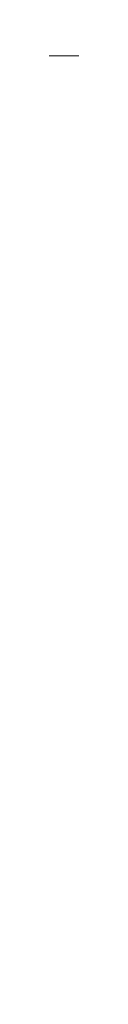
# Model space of a CAD drawing. Header units: millimetres. Extents: x 269 to 445, y 52 to 491.
# Tile 77 of 88: x 356.87005 to 356.87872, y 110.8314 to 111.41737. Entities that reach past the tile are written whole.
import ezdxf

# ---------------------------------------------------------------- set-up
doc = ezdxf.new("R2010")
doc.units = ezdxf.units.MM
doc.header["$LTSCALE"] = 47.498
doc.layers.get('0').update_dxf_attribs({"linetype": 'CONTINUOUS'})
doc.layers.add('KONSTR_EL', color=7, linetype='CONTINUOUS')

msp = doc.modelspace()

# ---------------------------------------------------------------- linework, layer by layer
at = {"color": 7, "linetype": 'CONTINUOUS'}
for radius, start, end in [(74, 15.6803501, 164.3196499), (60, 5.7391705, 174.2608295)]:
    msp.add_arc((356.86526, 90.99597), radius, start, end, dxfattribs=at)
at = {"layer": 'KONSTR_EL', "color": 4, "linetype": 'CONTINUOUS'}
for radius in [34, 27.2, 20.4]:
    msp.add_circle((356.86526, 90.99597), radius, dxfattribs=at)

doc.saveas('drawing.dxf')
